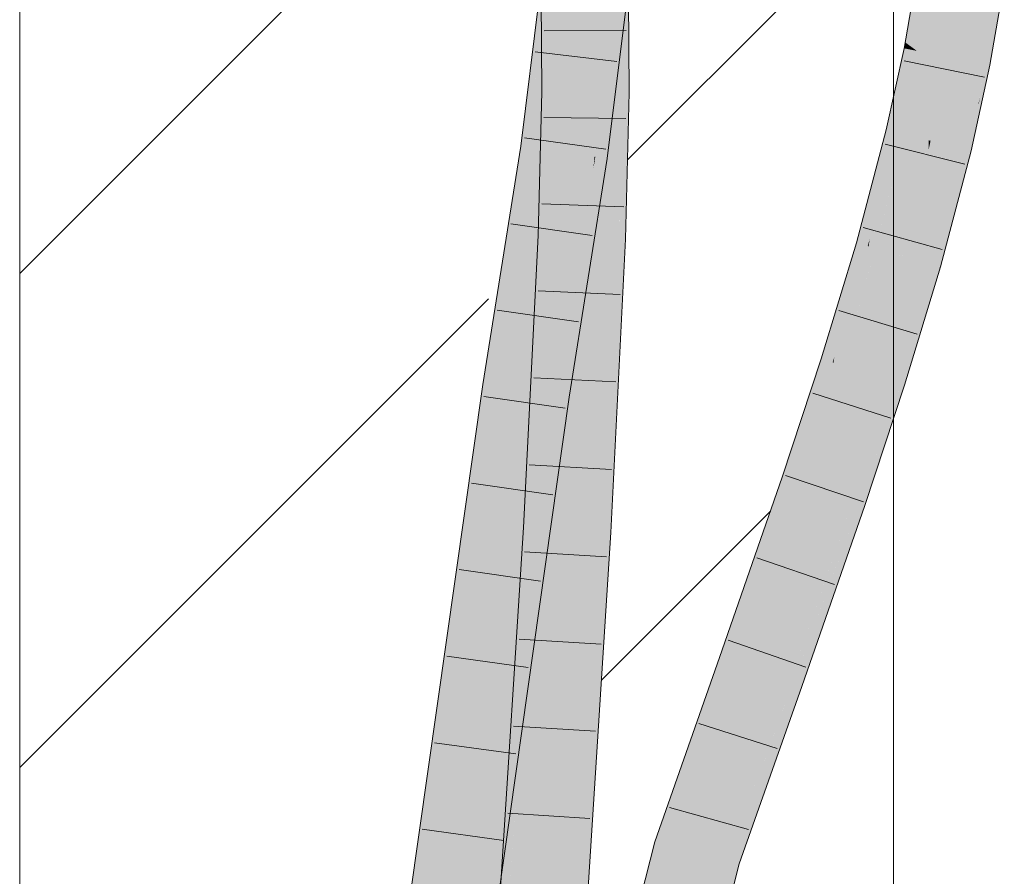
# Model space of a CAD drawing. Extents: x -420 to 300, y 62 to 1162.
# Tile 87 of 130: x 169.43 to 172.24, y 717.43 to 719.88. Entities that reach past the tile are written whole.
import ezdxf
from ezdxf.lldxf.tags import DXFTag

# ---------------------------------------------------------------- set-up
doc = ezdxf.new("R2010")
doc.units = 0
doc.layers.get('0').update_dxf_attribs({"lineweight": 35})
doc.layers.add('E_Detail_Linie_Text_Bem', color=7, linetype='Continuous', lineweight=13)
for name, color, linetype, lineweight, true_color in [('E_Detail_Wandschraffur', 7, 'Continuous', 5, 0xc0c0c0), ('E_Leerrohr 25-A06G9FCX8I', 7, 'Continuous', 9, 0xff8000), ('E_Leerrohr 25-Shading', 7, 'Continuous', 9, 0xff8000)]:
    doc.layers.add(name, color=color, linetype=linetype, lineweight=lineweight, true_color=true_color)
tags = doc.linetypes.add('fein_strichliert', pattern=[4, 1, -2, 1]).pattern_tags.tags
tags[8:9] = [DXFTag(74, 4), DXFTag(75, 0), DXFTag(340, '0'), DXFTag(46, 0.0), DXFTag(50, 0.0), DXFTag(44, 0.0), DXFTag(45, 0.0)]
tags[6:7] = [DXFTag(74, 4), DXFTag(75, 0), DXFTag(340, '0'), DXFTag(46, 0.0), DXFTag(50, 0.0), DXFTag(44, 0.0), DXFTag(45, 0.0)]
tags[4:5] = [DXFTag(74, 4), DXFTag(75, 0), DXFTag(340, '0'), DXFTag(46, 0.0), DXFTag(50, 0.0), DXFTag(44, 0.0), DXFTag(45, 0.0)]

# ---------------------------------------------------------------- blocks, each defined once
blk = doc.blocks.new('Shading-A06G9EZD8I', base_point=(169.7832, 721.9892))
at = {"layer": 'E_Leerrohr 25-Shading', "color": 43, "true_color": 0xd7ab7f}
for points in [[(170.9723, 720.178), (170.9541, 720.1796), (170.8922, 719.5187), (170.8802, 719.5204)], [(170.8922, 719.5187), (170.8971, 719.518), (170.9723, 720.178), (170.9798, 720.1774)], [(172.0104, 720.027), (171.9972, 720.0289), (171.9612, 719.82)], [(171.9612, 719.82), (171.9762, 719.809), (172.0104, 720.027), (172.023, 720.0252)], [(172.023, 720.0252), (171.9762, 719.809), (172.0303, 720.0241), (171.9861, 719.8018)], [(172.0303, 720.0241), (171.9861, 719.8018), (172.0335, 720.0237), (171.9917, 719.7976)], [(171.9917, 719.7976), (171.9941, 719.7958), (172.0335, 720.0237)], [(170.8802, 719.5204), (170.9324, 719.9861), (170.8609, 719.5232), (170.9191, 719.9869)], [(170.9209, 719.7344), (170.9335, 720.0105), (170.9189, 720.0115)], [(171.147, 719.877), (171.1324, 719.997), (171.1369, 719.8777)], [(171.169, 719.9946), (171.1324, 719.997), (171.1699, 719.8753), (171.147, 719.877)], [(171.1325, 719.9751), (171.1359, 719.8779), (171.1324, 719.997), (171.1369, 719.8777)], [(172.1676, 719.7617), (172.1888, 719.7576), (172.2084, 719.9984), (172.2069, 719.9233)], [(171.1325, 719.9751), (171.0722, 719.4931), (171.1332, 719.9751), (171.0745, 719.4928)], [(171.1332, 719.9751), (171.0745, 719.4928), (171.1691, 719.9731), (171.1084, 719.488)], [(171.1416, 719.6768), (171.1429, 719.6768), (171.1333, 719.8781), (171.1325, 719.9751)], [(172.2321, 719.9849), (172.2069, 719.9233), (172.2261, 719.8853), (172.2035, 719.7547)], [(172.1888, 719.7576), (172.2035, 719.7547), (172.2069, 719.9233)], [(170.9209, 719.7344), (170.9464, 719.6785), (170.9282, 719.8934), (170.9481, 719.8919)], [(170.9464, 719.6785), (170.958, 719.6783), (170.9481, 719.8919), (170.9564, 719.8913)], [(171.1333, 719.8781), (171.1348, 719.6768), (171.1416, 719.6768)], [(171.1359, 719.8779), (171.1429, 719.6768), (171.1369, 719.8777), (171.1445, 719.6768)], [(171.1445, 719.6768), (171.1714, 719.6765), (171.1369, 719.8777), (171.147, 719.877)], [(171.147, 719.877), (171.1714, 719.6765), (171.1699, 719.8753)], [(171.9582, 719.8029), (171.9741, 719.7997), (171.9612, 719.82), (171.9762, 719.809)], [(171.9741, 719.7997), (171.9582, 719.8029), (171.9106, 719.5687), (171.9069, 719.5696)], [(171.9106, 719.5687), (171.9254, 719.565), (171.9741, 719.7997), (171.9852, 719.7976)], [(171.9852, 719.7976), (171.9254, 719.565), (171.9915, 719.7963), (171.9349, 719.5627)], [(171.9915, 719.7963), (171.9349, 719.5627), (171.9941, 719.7958), (171.9403, 719.5614)], [(171.9403, 719.5614), (171.9425, 719.5609), (171.9941, 719.7958)], [(171.9762, 719.809), (171.9741, 719.7997), (171.9861, 719.8018), (171.9852, 719.7976)], [(171.9861, 719.8018), (171.9852, 719.7976), (171.9917, 719.7976), (171.9915, 719.7963)], [(171.9915, 719.7963), (171.9941, 719.7958), (171.9917, 719.7976)], [(172.1142, 719.5187), (172.1424, 719.5117), (172.1676, 719.7617), (172.1535, 719.5638)], [(172.1676, 719.7617), (172.1535, 719.5638), (172.1888, 719.7576), (172.1744, 719.662)], [(170.9464, 719.6785), (170.9209, 719.7344), (170.9214, 719.6787)], [(172.1559, 719.5381), (172.2035, 719.7547), (172.1888, 719.7576)], [(170.9464, 719.6785), (170.9214, 719.6787), (170.9319, 719.2662), (170.9113, 719.267)], [(170.9319, 719.2662), (170.9452, 719.2656), (170.9464, 719.6785), (170.958, 719.6783)], [(170.9452, 719.2656), (170.9479, 719.2655), (170.958, 719.6783)], [(171.1416, 719.6768), (171.1348, 719.6768), (171.1428, 719.2573), (171.1245, 719.2581)], [(171.1429, 719.6768), (171.1416, 719.6768), (171.1422, 719.4831)], [(171.1428, 719.2573), (171.1429, 719.6768), (171.1422, 719.4831)], [(171.1428, 719.2573), (171.1444, 719.2573), (171.1429, 719.6768), (171.1445, 719.6768)], [(171.1611, 719.2566), (171.1714, 719.6765), (171.1444, 719.2573), (171.1445, 719.6768)], [(172.1716, 719.6486), (172.1535, 719.5638), (172.1559, 719.5381), (172.1497, 719.5099)], [(172.1716, 719.6486), (172.1559, 719.5381), (172.1713, 719.6409)], [(172.1744, 719.662), (172.1716, 719.6486), (172.1713, 719.6409)], [(171.9349, 719.5627), (171.8702, 719.344), (171.9403, 719.5614), (171.8636, 719.291)], [(171.9254, 719.565), (171.8792, 719.4166), (171.9349, 719.5627), (171.8702, 719.344)], [(171.8907, 719.5081), (171.8792, 719.4166), (171.9106, 719.5687), (171.9254, 719.565)], [(171.9106, 719.5687), (171.9069, 719.5696), (171.8907, 719.5081)], [(172.1424, 719.5117), (172.1497, 719.5099), (172.1535, 719.5638)], [(171.8593, 719.2567), (171.8567, 719.2364), (171.9425, 719.5609)], [(171.9403, 719.5614), (171.8636, 719.291), (171.9425, 719.5609), (171.8593, 719.2567)], [(170.8609, 719.5232), (170.7526, 718.8409), (170.8067, 718.9481), (170.7888, 718.8357)], [(170.8802, 719.5204), (170.8609, 719.5232), (170.8067, 718.9481)], [(170.8922, 719.5187), (170.8802, 719.5204), (170.8067, 718.9481)], [(170.8067, 718.9481), (170.8971, 719.518), (170.8922, 719.5187)], [(171.8215, 719.2463), (171.8259, 719.2451), (171.8907, 719.5081), (171.8792, 719.4166)], [(172.0542, 719.1804), (172.1424, 719.5117), (172.1049, 719.4836), (172.1142, 719.5187)], [(172.1424, 719.5117), (172.0798, 719.2574), (172.1497, 719.5099), (172.0775, 719.2368)], [(172.0798, 719.2574), (172.1424, 719.5117), (172.0834, 719.2902)], [(171.0689, 719.4585), (171.0722, 719.4931), (170.9638, 718.8104)], [(171.1084, 719.488), (171.0745, 719.4928), (171.0183, 718.9205), (171.0689, 719.4585)], [(171.0745, 719.4928), (171.0722, 719.4931), (171.0689, 719.4585)], [(172.1049, 719.4836), (172.0268, 719.1881), (172.0395, 719.1845)], [(172.0542, 719.1804), (172.1049, 719.4836), (172.0395, 719.1845)], [(171.0183, 718.9205), (171.0689, 719.4585), (170.9986, 718.8054), (170.9638, 718.8104)], [(171.8792, 719.4166), (171.8259, 719.2451), (171.8702, 719.344), (171.8397, 719.2412)], [(171.8702, 719.344), (171.8397, 719.2412), (171.8636, 719.291), (171.8487, 719.2386)], [(171.8636, 719.291), (171.8487, 719.2386), (171.8593, 719.2567), (171.8539, 719.2372)], [(172.0542, 719.1804), (172.0604, 719.1786), (172.0822, 719.2855)], [(172.0822, 719.2855), (172.0604, 719.1786), (172.0834, 719.2902), (172.0798, 719.2574)], [(170.9319, 719.2662), (170.9113, 719.267), (170.8838, 718.4313), (170.8691, 718.4322)], [(170.8838, 718.4313), (170.8929, 718.4308), (170.9319, 719.2662), (170.9452, 719.2656)], [(170.9452, 719.2656), (170.8929, 718.4308), (170.9479, 719.2655), (170.9011, 718.4303)], [(170.9011, 718.4303), (170.9056, 718.43), (170.9479, 719.2655)], [(171.1176, 718.4172), (171.1245, 719.2581), (171.0821, 718.4194)], [(171.1176, 718.4172), (171.1293, 718.7844), (171.1245, 719.2581), (171.1428, 719.2573)], [(171.1186, 718.4172), (171.1611, 719.2566), (171.1176, 718.4172), (171.1444, 719.2573)], [(171.1293, 718.7844), (171.1444, 719.2573), (171.1428, 719.2573)], [(171.8539, 719.2372), (171.8567, 719.2364), (171.8593, 719.2567)], [(172.0798, 719.2574), (172.0604, 719.1786), (172.0775, 719.2368), (172.062, 719.1781)], [(171.7586, 718.9206), (171.7559, 718.9034), (171.8567, 719.2364)], [(171.8539, 719.2372), (171.7642, 718.9571), (171.8567, 719.2364), (171.7586, 718.9206)], [(171.8487, 719.2386), (171.7717, 719.0059), (171.8539, 719.2372), (171.7642, 718.9571)], [(171.8397, 719.2412), (171.7822, 719.0737), (171.8487, 719.2386), (171.7717, 719.0059)], [(171.7957, 719.161), (171.7822, 719.0737), (171.8259, 719.2451), (171.8397, 719.2412)], [(171.8259, 719.2451), (171.8215, 719.2463), (171.7957, 719.161)], [(171.9343, 718.8469), (171.9484, 718.8425), (172.0074, 719.1241), (172.0268, 719.1881)], [(171.9484, 718.8425), (171.9747, 718.9265), (172.0268, 719.1881), (172.0395, 719.1845)], [(172.0604, 719.1786), (171.9695, 718.9059), (171.9594, 718.8391), (171.9532, 718.8409)], [(172.0604, 719.1786), (171.9594, 718.8391), (172.0541, 719.152)], [(172.0542, 719.1804), (171.9747, 718.9265), (172.0604, 719.1786), (171.9695, 718.9059)], [(171.9747, 718.9265), (172.0542, 719.1804), (172.0395, 719.1845)], [(172.0541, 719.152), (172.062, 719.1781), (172.0604, 719.1786)], [(171.721, 718.9144), (171.7269, 718.9126), (171.7957, 719.161), (171.7822, 719.0737)], [(171.9245, 718.8501), (171.9343, 718.8469), (172.0074, 719.1241)], [(171.7822, 719.0737), (171.7269, 718.9126), (171.7717, 719.0059), (171.7395, 718.9086)], [(171.7717, 719.0059), (171.7395, 718.9086), (171.7642, 718.9571), (171.7478, 718.9059)], [(171.7642, 718.9571), (171.7478, 718.9059), (171.7586, 718.9206), (171.7535, 718.9042)], [(170.9986, 718.8054), (171, 718.8052), (171.0183, 718.9205)], [(171.7535, 718.9042), (171.7559, 718.9034), (171.7586, 718.9206)], [(171.9747, 718.9265), (171.9484, 718.8425), (171.9695, 718.9059)], [(171.6561, 718.6465), (171.644, 718.5641), (171.7478, 718.9059), (171.7559, 718.9034)], [(171.7395, 718.9086), (171.6643, 718.7017), (171.7478, 718.9059), (171.6561, 718.6465)], [(171.6751, 718.7751), (171.6643, 718.7017), (171.7269, 718.9126), (171.7395, 718.9086)], [(171.7269, 718.9126), (171.721, 718.9144), (171.6751, 718.7751)], [(171.9695, 718.9059), (171.9484, 718.8425), (171.9532, 718.8409)], [(170.7888, 718.8357), (170.7526, 718.8409), (170.2773, 715.2346), (170.394, 716.1376)], [(170.394, 716.1376), (170.7526, 718.8409), (170.6507, 718.1239)], [(171.8179, 718.5048), (171.8302, 718.5006), (171.8844, 718.7286), (171.9245, 718.8501)], [(171.8302, 718.5006), (171.8592, 718.5845), (171.9245, 718.8501), (171.9343, 718.8469)], [(171.8302, 718.5006), (171.9532, 718.8409), (171.9484, 718.8425)], [(171.8302, 718.5006), (171.846, 718.4952), (171.9532, 718.8409), (171.9204, 718.7209)], [(171.8592, 718.5845), (171.9484, 718.8425), (171.9343, 718.8469)], [(171.9204, 718.7209), (171.9594, 718.8391), (171.9532, 718.8409)], [(170.7215, 716.9718), (170.9638, 718.8104), (170.4064, 714.8873)], [(170.9986, 718.8054), (170.9638, 718.8104), (170.7215, 716.9718)], [(170.8015, 717.4082), (171, 718.8052), (170.788, 717.4122), (170.9986, 718.8054)], [(171.6093, 718.5759), (171.6175, 718.5731), (171.6751, 718.7751), (171.6643, 718.7017)], [(171.8113, 718.507), (171.8179, 718.5048), (171.8844, 718.7286)], [(171.6643, 718.7017), (171.6175, 718.5731), (171.6561, 718.6465), (171.6288, 718.5693)], [(171.6288, 718.5693), (171.644, 718.5641), (171.6561, 718.6465)], [(171.4639, 718.0474), (171.644, 718.5641), (171.5259, 718.3365), (171.6175, 718.5731)], [(171.6175, 718.5731), (171.6093, 718.5759), (171.5259, 718.3365)], [(171.6378, 717.9865), (171.6403, 717.9857), (171.7331, 718.2825), (171.8113, 718.507)], [(171.6403, 717.9857), (171.7407, 718.258), (171.8113, 718.507), (171.8179, 718.5048)], [(171.6653, 717.9769), (171.846, 718.4952), (171.6403, 717.9857), (171.8302, 718.5006)], [(171.7407, 718.258), (171.8302, 718.5006), (171.8179, 718.5048)], [(170.8499, 717.9385), (170.8838, 718.4313), (170.8069, 717.4551), (170.8691, 718.4322)], [(170.8929, 718.4308), (170.8838, 718.4313), (170.8449, 717.819), (170.8352, 717.7242)], [(170.9056, 718.43), (170.8929, 718.4308), (170.8991, 718.3464), (170.8449, 717.819)], [(170.9056, 718.43), (170.8991, 718.3464), (170.9023, 718.3774)], [(170.9794, 716.8053), (170.9497, 716.2462), (171.0821, 718.4194), (170.9903, 716.5043)], [(171.0821, 718.4194), (170.9903, 716.5043), (171.1147, 718.3562), (171.0015, 716.5753)], [(171.0821, 718.4194), (171.1147, 718.3562), (171.1176, 718.4172)], [(171.1147, 718.3562), (171.1186, 718.4172), (171.1176, 718.4172)], [(170.8991, 718.3464), (170.7233, 716.0956), (170.9023, 718.3774), (170.731, 716.0951)], [(170.9011, 718.3613), (170.7879, 716.8528), (170.7507, 716.0938), (170.7335, 716.0949)], [(170.757, 716.0934), (170.9023, 718.3774), (170.7507, 716.0938), (170.9011, 718.3613)], [(170.8352, 717.7242), (170.7233, 716.0956), (170.8991, 718.3464)], [(171.4639, 718.0474), (171.5259, 718.3365), (171.4294, 718.0595)], [(171.6308, 717.989), (171.6378, 717.9865), (171.7331, 718.2825)], [(170.6507, 718.1239), (170.3338, 715.8082), (170.394, 716.1376), (170.2861, 715.3241)], [(170.3338, 715.8082), (170.6507, 718.1239), (170.3608, 716.0832)], [(171.4639, 718.0474), (171.4294, 718.0595), (171.28, 717.5235), (171.2446, 717.5328)], [(171.4863, 717.4692), (171.6653, 717.9769), (171.4509, 717.4785), (171.6403, 717.9857)], [(171.6308, 717.989), (171.5404, 717.7326), (171.6192, 717.9293), (171.4971, 717.6022)], [(171.6308, 717.989), (171.6192, 717.9293), (171.6378, 717.9865)], [(171.6192, 717.9293), (171.6403, 717.9857), (171.6378, 717.9865)], [(170.8352, 717.7242), (170.8499, 717.9385), (170.8059, 717.4385), (170.8069, 717.4551)], [(171.5404, 717.7326), (171.4509, 717.4785), (171.4971, 717.6022)], [(170.7204, 716.0958), (170.7233, 716.0956), (170.8059, 717.4385), (170.8352, 717.7242)], [(171.28, 717.5235), (171.2446, 717.5328), (171.1545, 717.0292), (171.1884, 717.3089)], [(171.1884, 717.3089), (171.2446, 717.5328), (171.1889, 717.3137)], [(171.4863, 717.4692), (171.4509, 717.4785), (171.1877, 716.3281), (171.1597, 716.3315)], [(171.1963, 716.3271), (171.4863, 717.4692), (171.1877, 716.3281)]]:
    blk.add_solid(points, dxfattribs=at)
at = {"layer": 'E_Leerrohr 25-Shading', "color": 31, "true_color": 0xfabd7f}
for points in [[(170.8971, 719.518), (170.9797, 720.0161), (170.9798, 720.1774)], [(170.9846, 719.5056), (171.0722, 719.4931), (171.0679, 720.1699), (171.156, 720.1623)], [(172.0641, 720.0193), (172.0335, 720.0237), (172.0157, 719.7916), (171.9941, 719.7958)], [(172.0809, 719.7788), (172.1209, 720.011), (172.0157, 719.7916), (172.0641, 720.0193)], [(172.1209, 720.011), (172.0809, 719.7788), (172.0874, 719.7775)], [(172.103, 719.7744), (172.1286, 720.0099), (172.0874, 719.7775), (172.1209, 720.011)], [(172.1312, 719.7689), (172.1471, 720.0073), (172.103, 719.7744), (172.1286, 720.0099)], [(172.1676, 719.7617), (172.2084, 719.9984), (172.1312, 719.7689), (172.1471, 720.0073)], [(170.9743, 719.9838), (170.8971, 719.518), (170.9796, 719.9835), (170.9791, 719.5063)], [(170.9796, 719.9835), (170.9791, 719.5063), (171.0335, 719.9805)], [(170.9791, 719.5063), (171.0424, 719.9801), (171.0335, 719.9805)], [(171.0441, 719.98), (171.0424, 719.9801), (170.9846, 719.5056), (170.9791, 719.5063)], [(171.0264, 719.6778), (171.0293, 719.6777), (171.0441, 719.9803), (171.0448, 719.8847)], [(171.0448, 719.8847), (171.1333, 719.8781), (171.0441, 719.9803), (171.1325, 719.9751)], [(170.9564, 719.8913), (170.958, 719.6783), (170.9764, 719.8898)], [(170.9764, 719.8898), (170.958, 719.6783), (171.0132, 719.887)], [(171.0222, 719.6778), (171.0361, 719.8853), (170.958, 719.6783), (171.0132, 719.887)], [(171.0361, 719.8853), (171.0222, 719.6778), (171.0385, 719.8851), (171.0264, 719.6778)], [(171.0293, 719.6777), (171.0464, 719.6776), (171.0448, 719.8847)], [(171.0464, 719.6776), (171.1348, 719.6768), (171.0448, 719.8847), (171.1333, 719.8781)], [(172.0157, 719.7916), (171.9941, 719.7958), (171.96, 719.5565), (171.9425, 719.5609)], [(172.0283, 719.5397), (172.0809, 719.7788), (171.96, 719.5565), (172.0157, 719.7916)], [(172.0809, 719.7788), (172.0283, 719.5397), (172.0337, 719.5385)], [(172.0469, 719.5352), (172.0874, 719.7775), (172.0337, 719.5385), (172.0809, 719.7788)], [(172.0707, 719.5294), (172.103, 719.7744), (172.0469, 719.5352), (172.0874, 719.7775)], [(172.1089, 719.52), (172.1312, 719.7689), (172.0707, 719.5294), (172.103, 719.7744)], [(172.1142, 719.5187), (172.1676, 719.7617), (172.1089, 719.52), (172.1312, 719.7689)], [(170.9906, 719.6781), (170.958, 719.6783), (170.961, 719.265), (170.9479, 719.2655)], [(170.9878, 719.2639), (171.0222, 719.6778), (170.961, 719.265), (170.9906, 719.6781)], [(171.0222, 719.6778), (170.9878, 719.2639), (171.0132, 719.5016), (170.9915, 719.2637)], [(170.9915, 719.2637), (171.0362, 719.2618), (171.0293, 719.6777), (171.0464, 719.6776)], [(171.0222, 719.6778), (171.0132, 719.5016), (171.0264, 719.6778)], [(171.0132, 719.5016), (171.0293, 719.6777), (171.0264, 719.6778)], [(171.0464, 719.6776), (171.0362, 719.2618), (171.0428, 719.2615)], [(171.1245, 719.2581), (171.1348, 719.6768), (171.0428, 719.2615), (171.0464, 719.6776)], [(171.9058, 719.3474), (171.96, 719.5565), (171.8567, 719.2364), (171.9425, 719.5609)], [(171.9418, 719.2122), (172.0283, 719.5397), (171.8757, 719.231), (171.96, 719.5565)], [(172.0282, 719.513), (172.0283, 719.5397), (171.9614, 719.2067), (171.9418, 719.2122)], [(172.0707, 719.5294), (172.0469, 719.5352), (172.027, 719.2442), (172.0279, 719.4342)], [(172.0279, 719.4342), (172.0469, 719.5352), (172.0282, 719.513), (172.0337, 719.5385)], [(172.0337, 719.5385), (172.0283, 719.5397), (172.0282, 719.513)], [(170.8971, 719.518), (170.8067, 718.9481), (170.8763, 718.8231), (170.7922, 718.8352)], [(170.9791, 719.5063), (170.8971, 719.518), (170.8763, 718.8231)], [(170.9846, 719.5056), (170.9791, 719.5063), (170.8763, 718.8231)], [(172.0279, 719.4342), (172.0282, 719.513), (171.9837, 719.2003), (171.9614, 719.2067)], [(172.027, 719.2442), (172.0268, 719.1881), (172.1089, 719.52), (172.1049, 719.4836)], [(172.027, 719.2442), (172.1089, 719.52), (172.0707, 719.5294)], [(172.1049, 719.4836), (172.1142, 719.5187), (172.1089, 719.52)], [(170.8763, 718.8231), (170.9638, 718.8104), (170.9846, 719.5056), (171.0722, 719.4931)], [(171.9837, 719.2003), (172.0188, 719.1904), (172.0279, 719.4342), (172.027, 719.2442)], [(171.9058, 719.3474), (171.8567, 719.2364), (171.8667, 719.2335)], [(171.8757, 719.231), (171.9058, 719.3474), (171.8667, 719.2335)], [(170.961, 719.265), (170.9479, 719.2655), (170.9056, 718.43)], [(170.9077, 718.4299), (170.9878, 719.2639), (170.9056, 718.43), (170.961, 719.265)], [(170.9077, 718.4299), (170.9939, 718.4247), (170.9915, 719.2637), (171.0362, 719.2618)], [(170.9077, 718.4299), (170.9915, 719.2637), (170.9445, 718.8134)], [(170.9915, 719.2637), (170.9878, 719.2639), (170.9445, 718.8134)], [(171.0362, 719.2618), (170.9939, 718.4247), (171.0048, 718.424)], [(171.0247, 718.4229), (171.0428, 719.2615), (171.0048, 718.424), (171.0362, 719.2618)], [(171.0821, 718.4194), (171.1245, 719.2581), (171.0247, 718.4229), (171.0428, 719.2615)], [(171.8567, 719.2364), (171.7559, 718.9034), (171.8667, 719.2335)], [(171.7559, 718.9034), (171.8757, 719.231), (171.8667, 719.2335)], [(171.7559, 718.9034), (171.8215, 719.0651), (171.8757, 719.231), (171.8572, 719.1647)], [(171.8402, 718.8767), (171.9418, 719.2122), (171.7822, 718.8951), (171.8757, 719.231)], [(172.0188, 719.1904), (172.0268, 719.1881), (172.027, 719.2442)], [(171.8402, 718.8767), (171.912, 718.854), (171.9418, 719.2122), (171.9284, 718.9334)], [(171.9418, 719.2122), (171.9284, 718.9334), (171.9837, 719.2003)], [(171.9284, 718.9334), (172.0188, 719.1904), (171.9837, 719.2003)], [(171.9284, 718.9334), (171.9245, 718.8501), (172.0188, 719.1904), (172.0074, 719.1241)], [(172.0074, 719.1241), (172.0268, 719.1881), (172.0188, 719.1904)], [(171.8215, 719.0651), (171.8469, 719.1276), (171.8572, 719.1647)], [(171.7649, 718.9005), (171.8469, 719.1276), (171.7628, 718.9012), (171.8215, 719.0651)], [(171.7822, 718.8951), (171.8469, 719.1276), (171.7649, 718.9005)], [(171.8215, 719.0651), (171.7559, 718.9034), (171.7628, 718.9012)], [(170.8067, 718.9481), (170.7888, 718.8357), (170.7922, 718.8352)], [(171.912, 718.854), (171.9245, 718.8501), (171.9284, 718.9334)], [(171.7628, 718.9012), (171.7559, 718.9034), (171.644, 718.5641)], [(171.6453, 718.5637), (171.7649, 718.9005), (171.644, 718.5641), (171.7628, 718.9012)], [(171.6819, 718.5511), (171.7822, 718.8951), (171.6453, 718.5637), (171.7649, 718.9005)], [(171.7277, 718.5356), (171.8402, 718.8767), (171.6819, 718.5511), (171.7822, 718.8951)], [(171.9245, 718.8501), (171.8402, 718.8767), (171.8113, 718.507), (171.7277, 718.5356)], [(170.7888, 718.8357), (170.2773, 715.2346), (170.3187, 714.8979), (170.245, 714.9069)], [(170.7922, 718.8352), (170.7888, 718.8357), (170.3187, 714.8979)], [(170.8763, 718.8231), (170.7922, 718.8352), (170.3187, 714.8979)], [(170.3187, 714.8979), (170.4064, 714.8873), (170.8763, 718.8231), (170.9638, 718.8104)], [(171.6453, 718.5637), (171.644, 718.5641), (171.4639, 718.0474)], [(171.5242, 718.0263), (171.6819, 718.5511), (171.4639, 718.0474), (171.6453, 718.5637)], [(171.5473, 718.0182), (171.7277, 718.5356), (171.5242, 718.0263), (171.6819, 718.5511)], [(171.8113, 718.507), (171.7277, 718.5356), (171.6308, 717.989), (171.5473, 718.0182)], [(170.8452, 716.0875), (170.9939, 718.4247), (170.9023, 718.3774), (170.9077, 718.4299)], [(170.9939, 718.4247), (170.8452, 716.0875), (170.8603, 716.0864)], [(170.9939, 718.4247), (170.8603, 716.0864), (170.9782, 717.8188), (170.9019, 716.0836)], [(170.9077, 718.4299), (170.9056, 718.43), (170.9023, 718.3774)], [(171.0247, 718.4229), (170.9782, 717.8188), (170.9399, 716.1841), (170.9355, 716.1647)], [(171.0247, 718.4229), (170.9399, 716.1841), (170.9794, 716.8053)], [(170.9939, 718.4247), (170.9782, 717.8188), (171.0048, 718.424)], [(170.9782, 717.8188), (171.0247, 718.4229), (171.0048, 718.424)], [(170.9794, 716.8053), (171.0821, 718.4194), (171.0247, 718.4229)], [(170.8452, 716.0875), (170.9023, 718.3774), (170.757, 716.0934)], [(171.3655, 717.501), (171.5242, 718.0263), (171.28, 717.5235), (171.4639, 718.0474)], [(171.3655, 717.501), (171.5473, 718.0182), (171.5242, 718.0263)], [(171.6308, 717.989), (171.5473, 718.0182), (171.4509, 717.4785), (171.3655, 717.501)], [(170.9782, 717.8188), (170.9019, 716.0836), (170.9355, 716.1647), (170.917, 716.0826)], [(171.3655, 717.501), (171.28, 717.5235), (171.1423, 716.6223), (171.1535, 716.9988)], [(171.1535, 716.9988), (171.28, 717.5235), (171.1545, 717.0292)], [(171.1597, 716.3315), (171.4509, 717.4785), (171.1423, 716.6223), (171.3655, 717.501)]]:
    blk.add_solid(points, dxfattribs=at)
blk = doc.blocks.new('Referenz-A06G9FCZ8I')
at = {"layer": 'E_Detail_Linie_Text_Bem', "linetype": 'Continuous', "ltscale": 0.13}
for p, q in [((169.4274, 711.2049), (169.4274, 723.0049)), ((171.9274, 723.0049), (171.9274, 683.0049))]:
    blk.add_line(p, q, dxfattribs=at)
at = {"layer": 'E_Detail_Wandschraffur', "linetype": 'ByBlock', "ltscale": 0.13}
for p, q in [((169.4274, 719.159), (170.8483, 720.5799)), ((171.0918, 717.9949), (171.5754, 718.4786))]:
    blk.add_line(p, q, dxfattribs=at)
at = {"layer": 'E_Detail_Wandschraffur', "linetype": 'fein_strichliert', "ltscale": 0.13}
for p, q in [((171.1667, 719.484), (171.9274, 720.2448)), ((169.4274, 717.7448), (170.769, 719.0864))]:
    blk.add_line(p, q, dxfattribs=at)
at = {"layer": 'E_Leerrohr 25-A06G9FCX8I', "linetype": 'Continuous', "ltscale": 0.13}
for p, q in [((170.8609, 719.5232), (170.9434, 720.1805)), ((171.1084, 719.488), (171.1925, 720.1592)), ((170.9184, 720.0791), (170.9214, 719.6787)), ((171.1683, 720.0845), (171.1714, 719.6765)), ((171.9972, 720.0289), (171.9582, 719.8029)), ((172.2447, 719.9932), (172.2035, 719.7547)), ((170.9276, 719.8532), (171.1625, 719.8542)), ((171.1356, 719.7649), (170.9022, 719.7927)), ((171.9582, 719.8029), (171.9069, 719.5696)), ((171.9581, 719.7676), (172.1884, 719.7207)), ((172.2035, 719.7547), (172.1497, 719.51)), ((170.9214, 719.6787), (170.9113, 719.267)), ((171.1714, 719.6765), (171.1611, 719.2566)), ((170.9271, 719.6054), (171.162, 719.602)), ((171.9069, 719.5696), (171.8215, 719.2464)), ((171.1042, 719.5145), (170.8714, 719.5471)), ((170.7526, 718.8409), (170.8609, 719.5232)), ((171.9039, 719.5289), (172.1319, 719.4719)), ((172.1497, 719.51), (172.062, 719.1781)), ((171, 718.8052), (171.1084, 719.488)), ((170.921, 719.3578), (171.1559, 719.3497)), ((171.0657, 719.2671), (170.8331, 719.3004)), ((171.8408, 719.2902), (172.0672, 719.2272)), ((170.9113, 719.267), (170.8691, 718.4322)), ((171.1611, 719.2566), (171.1186, 718.4172)), ((171.8215, 719.2464), (171.721, 718.9144)), ((172.062, 719.1781), (171.9594, 718.839)), ((170.9109, 719.1093), (171.1456, 719.0987)), ((171.0265, 719.0201), (170.7939, 719.0536)), ((171.7708, 719.053), (171.9957, 718.9849)), ((171.721, 718.9144), (171.6093, 718.5759)), ((170.8982, 718.8603), (171.1329, 718.8484)), ((170.1946, 714.9131), (170.7526, 718.8409)), ((171.9594, 718.839), (171.846, 718.4952)), ((170.4428, 714.8829), (171, 718.8052)), ((170.9879, 718.7731), (170.7553, 718.8066)), ((171.6966, 718.8166), (171.9202, 718.7443)), ((170.8856, 718.6113), (171.1203, 718.5981)), ((171.6189, 718.5809), (171.8413, 718.5051)), ((170.9527, 718.5257), (170.7201, 718.5589)), ((171.6093, 718.5759), (171.4293, 718.0595)), ((171.846, 718.4952), (171.6653, 717.9769)), ((170.8691, 718.4322), (170.7205, 716.0958)), ((171.1186, 718.4172), (170.9699, 716.0791)), ((170.8721, 718.3621), (171.1067, 718.3479)), ((171.5369, 718.3452), (171.759, 718.2686)), ((170.9176, 718.2784), (170.6849, 718.3113)), ((170.8563, 718.1127), (171.0908, 718.0984)), ((171.4547, 718.1096), (171.6766, 718.0321)), ((170.8825, 718.031), (170.6497, 718.0636)), ((171.4293, 718.0595), (171.2446, 717.5328)), ((171.6653, 717.9769), (171.4863, 717.4692)), ((170.8404, 717.8633), (171.0749, 717.8488)), ((171.3709, 717.8706), (171.5948, 717.7992)), ((170.8473, 717.7837), (170.6145, 717.8159)), ((171.2868, 717.6307), (171.5131, 717.5675)), ((170.8245, 717.6139), (171.0591, 717.5992)), ((170.8122, 717.5363), (170.5794, 717.5682)), ((171.2446, 717.5328), (170.0089, 712.6661)), ((171.4863, 717.4692), (170.2535, 712.6146))]:
    blk.add_line(p, q, dxfattribs=at)

msp = doc.modelspace()

# ---------------------------------------------------------------- block references
at = {"color": 8, "lineweight": 25, "ltscale": 0.25, "true_color": 0x808080}
msp.add_blockref('Referenz-A06G9FCZ8I', (0, 0), dxfattribs=at)
msp.add_blockref('Shading-A06G9EZD8I', (169.7832, 721.9892))

doc.saveas('drawing.dxf')
